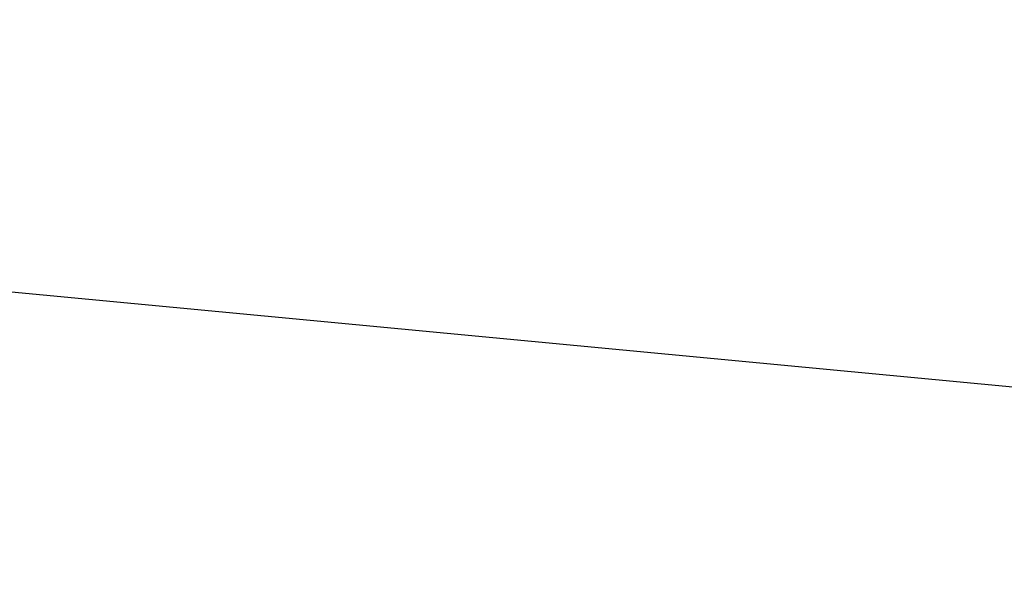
# Model space of a CAD drawing. Extents: x 0 to 363660, y 0 to 4201329.
# Tile 159 of 256: x 360221.72672 to 360221.73627, y 4200495.46029 to 4200495.46581. Entities that reach past the tile are written whole.
import ezdxf

# ---------------------------------------------------------------- set-up
doc = ezdxf.new("R2010")
doc.units = 0
doc.header["$LTSCALE"] = 0.5
doc.header["$MEASUREMENT"] = 0
doc.layers.add('(032) Горизонтали утолщенные', color=32, linetype='Continuous', lineweight=30)

# ---------------------------------------------------------------- blocks, each defined once
blk = doc.blocks.new('gergrgrre')
at = {"layer": '(032) Горизонтали утолщенные', "color": 32}
blk.add_polyline3d([(360221.745167, 4200495.4614065, 546), (360220.39, 4200495.589996, 546), (360218.98, 4200495.690002, 546), (360217.57, 4200495.739998, 546), (360216.2, 4200495.730003, 546), (360214.9, 4200495.639999, 546), (360213.68, 4200495.480003, 546), (360212.51, 4200495.25, 546), (360211.4, 4200494.949997, 546), (360210.33, 4200494.580002, 546), (360209.3, 4200494.139999, 546), (360208.29, 4200493.629997, 546), (360207.29, 4200493.059998, 546), (360206.32, 4200492.410004, 546), (360205.37, 4200491.68, 546), (360204.44, 4200490.860001, 546)], dxfattribs=at)
blk.add_polyline3d([(360221.745167, 4200495.4614065, 546), (360220.39, 4200495.589996, 546), (360218.98, 4200495.690002, 546), (360217.57, 4200495.739998, 546), (360216.2, 4200495.730003, 546), (360214.9, 4200495.639999, 546), (360213.68, 4200495.480003, 546), (360212.51, 4200495.25, 546), (360211.4, 4200494.949997, 546), (360210.33, 4200494.580002, 546), (360209.3, 4200494.139999, 546), (360208.29, 4200493.629997, 546), (360207.29, 4200493.059998, 546), (360206.32, 4200492.410004, 546), (360205.37, 4200491.68, 546), (360204.44, 4200490.860001, 546)], dxfattribs=at)
blk.add_polyline3d([(360221.745167, 4200495.4614065, 546), (360220.39, 4200495.589996, 546), (360218.98, 4200495.690002, 546), (360217.57, 4200495.739998, 546), (360216.2, 4200495.730003, 546), (360214.9, 4200495.639999, 546), (360213.68, 4200495.480003, 546), (360212.51, 4200495.25, 546), (360211.4, 4200494.949997, 546), (360210.33, 4200494.580002, 546), (360209.3, 4200494.139999, 546), (360208.29, 4200493.629997, 546), (360207.29, 4200493.059998, 546), (360206.32, 4200492.410004, 546), (360205.37, 4200491.68, 546), (360204.44, 4200490.860001, 546)], dxfattribs=at)
blk.add_polyline3d([(360221.745167, 4200495.4614065, 546), (360220.39, 4200495.589996, 546), (360218.98, 4200495.690002, 546), (360217.57, 4200495.739998, 546), (360216.2, 4200495.730003, 546), (360214.9, 4200495.639999, 546), (360213.68, 4200495.480003, 546), (360212.51, 4200495.25, 546), (360211.4, 4200494.949997, 546), (360210.33, 4200494.580002, 546), (360209.3, 4200494.139999, 546), (360208.29, 4200493.629997, 546), (360207.29, 4200493.059998, 546), (360206.32, 4200492.410004, 546), (360205.37, 4200491.68, 546), (360204.44, 4200490.860001, 546)], dxfattribs=at)
blk.add_polyline3d([(360221.745167, 4200495.4614065, 546), (360220.39, 4200495.589996, 546), (360218.98, 4200495.690002, 546), (360217.57, 4200495.739998, 546), (360216.2, 4200495.730003, 546), (360214.9, 4200495.639999, 546), (360213.68, 4200495.480003, 546), (360212.51, 4200495.25, 546), (360211.4, 4200494.949997, 546), (360210.33, 4200494.580002, 546), (360209.3, 4200494.139999, 546), (360208.29, 4200493.629997, 546), (360207.29, 4200493.059998, 546), (360206.32, 4200492.410004, 546), (360205.37, 4200491.68, 546), (360204.44, 4200490.860001, 546)], dxfattribs=at)
blk.add_polyline3d([(360221.745167, 4200495.4614065, 546), (360220.39, 4200495.589996, 546), (360218.98, 4200495.690002, 546), (360217.57, 4200495.739998, 546), (360216.2, 4200495.730003, 546), (360214.9, 4200495.639999, 546), (360213.68, 4200495.480003, 546), (360212.51, 4200495.25, 546), (360211.4, 4200494.949997, 546), (360210.33, 4200494.580002, 546), (360209.3, 4200494.139999, 546), (360208.29, 4200493.629997, 546), (360207.29, 4200493.059998, 546), (360206.32, 4200492.410004, 546), (360205.37, 4200491.68, 546), (360204.44, 4200490.860001, 546)], dxfattribs=at)
blk.add_polyline3d([(360221.745167, 4200495.4614065, 546), (360220.39, 4200495.589996, 546), (360218.98, 4200495.690002, 546), (360217.57, 4200495.739998, 546), (360216.2, 4200495.730003, 546), (360214.9, 4200495.639999, 546), (360213.68, 4200495.480003, 546), (360212.51, 4200495.25, 546), (360211.4, 4200494.949997, 546), (360210.33, 4200494.580002, 546), (360209.3, 4200494.139999, 546), (360208.29, 4200493.629997, 546), (360207.29, 4200493.059998, 546), (360206.32, 4200492.410004, 546), (360205.37, 4200491.68, 546), (360204.44, 4200490.860001, 546)], dxfattribs=at)
blk.add_polyline3d([(360221.745167, 4200495.4614065, 546), (360220.39, 4200495.589996, 546), (360218.98, 4200495.690002, 546), (360217.57, 4200495.739998, 546), (360216.2, 4200495.730003, 546), (360214.9, 4200495.639999, 546), (360213.68, 4200495.480003, 546), (360212.51, 4200495.25, 546), (360211.4, 4200494.949997, 546), (360210.33, 4200494.580002, 546), (360209.3, 4200494.139999, 546), (360208.29, 4200493.629997, 546), (360207.29, 4200493.059998, 546), (360206.32, 4200492.410004, 546), (360205.37, 4200491.68, 546), (360204.44, 4200490.860001, 546)], dxfattribs=at)
blk.add_polyline3d([(360221.745167, 4200495.4614065, 546), (360220.39, 4200495.589996, 546), (360218.98, 4200495.690002, 546), (360217.57, 4200495.739998, 546), (360216.2, 4200495.730003, 546), (360214.9, 4200495.639999, 546), (360213.68, 4200495.480003, 546), (360212.51, 4200495.25, 546), (360211.4, 4200494.949997, 546), (360210.33, 4200494.580002, 546), (360209.3, 4200494.139999, 546), (360208.29, 4200493.629997, 546), (360207.29, 4200493.059998, 546), (360206.32, 4200492.410004, 546), (360205.37, 4200491.68, 546), (360204.44, 4200490.860001, 546)], dxfattribs=at)
blk.add_polyline3d([(360221.745167, 4200495.4614065, 546), (360220.39, 4200495.589996, 546), (360218.98, 4200495.690002, 546), (360217.57, 4200495.739998, 546), (360216.2, 4200495.730003, 546), (360214.9, 4200495.639999, 546), (360213.68, 4200495.480003, 546), (360212.51, 4200495.25, 546), (360211.4, 4200494.949997, 546), (360210.33, 4200494.580002, 546), (360209.3, 4200494.139999, 546), (360208.29, 4200493.629997, 546), (360207.29, 4200493.059998, 546), (360206.32, 4200492.410004, 546), (360205.37, 4200491.68, 546), (360204.44, 4200490.860001, 546)], dxfattribs=at)
blk.add_polyline3d([(360221.745167, 4200495.4614065, 546), (360220.39, 4200495.589996, 546), (360218.98, 4200495.690002, 546), (360217.57, 4200495.739998, 546), (360216.2, 4200495.730003, 546), (360214.9, 4200495.639999, 546), (360213.68, 4200495.480003, 546), (360212.51, 4200495.25, 546), (360211.4, 4200494.949997, 546), (360210.33, 4200494.580002, 546), (360209.3, 4200494.139999, 546), (360208.29, 4200493.629997, 546), (360207.29, 4200493.059998, 546), (360206.32, 4200492.410004, 546), (360205.37, 4200491.68, 546), (360204.44, 4200490.860001, 546)], dxfattribs=at)
blk.add_polyline3d([(360221.745167, 4200495.4614065, 546), (360220.39, 4200495.589996, 546), (360218.98, 4200495.690002, 546), (360217.57, 4200495.739998, 546), (360216.2, 4200495.730003, 546), (360214.9, 4200495.639999, 546), (360213.68, 4200495.480003, 546), (360212.51, 4200495.25, 546), (360211.4, 4200494.949997, 546), (360210.33, 4200494.580002, 546), (360209.3, 4200494.139999, 546), (360208.29, 4200493.629997, 546), (360207.29, 4200493.059998, 546), (360206.32, 4200492.410004, 546), (360205.37, 4200491.68, 546), (360204.44, 4200490.860001, 546)], dxfattribs=at)
blk.add_polyline3d([(360221.745167, 4200495.4614065, 546), (360220.39, 4200495.589996, 546), (360218.98, 4200495.690002, 546), (360217.57, 4200495.739998, 546), (360216.2, 4200495.730003, 546), (360214.9, 4200495.639999, 546), (360213.68, 4200495.480003, 546), (360212.51, 4200495.25, 546), (360211.4, 4200494.949997, 546), (360210.33, 4200494.580002, 546), (360209.3, 4200494.139999, 546), (360208.29, 4200493.629997, 546), (360207.29, 4200493.059998, 546), (360206.32, 4200492.410004, 546), (360205.37, 4200491.68, 546), (360204.44, 4200490.860001, 546)], dxfattribs=at)
blk.add_polyline3d([(360221.745167, 4200495.4614065, 546), (360220.39, 4200495.589996, 546), (360218.98, 4200495.690002, 546), (360217.57, 4200495.739998, 546), (360216.2, 4200495.730003, 546), (360214.9, 4200495.639999, 546), (360213.68, 4200495.480003, 546), (360212.51, 4200495.25, 546), (360211.4, 4200494.949997, 546), (360210.33, 4200494.580002, 546), (360209.3, 4200494.139999, 546), (360208.29, 4200493.629997, 546), (360207.29, 4200493.059998, 546), (360206.32, 4200492.410004, 546), (360205.37, 4200491.68, 546), (360204.44, 4200490.860001, 546)], dxfattribs=at)
blk.add_polyline3d([(360221.745167, 4200495.4614065, 546), (360220.39, 4200495.589996, 546), (360218.98, 4200495.690002, 546), (360217.57, 4200495.739998, 546), (360216.2, 4200495.730003, 546), (360214.9, 4200495.639999, 546), (360213.68, 4200495.480003, 546), (360212.51, 4200495.25, 546), (360211.4, 4200494.949997, 546), (360210.33, 4200494.580002, 546), (360209.3, 4200494.139999, 546), (360208.29, 4200493.629997, 546), (360207.29, 4200493.059998, 546), (360206.32, 4200492.410004, 546), (360205.37, 4200491.68, 546), (360204.44, 4200490.860001, 546)], dxfattribs=at)
blk.add_polyline3d([(360221.745167, 4200495.4614065, 546), (360220.39, 4200495.589996, 546), (360218.98, 4200495.690002, 546), (360217.57, 4200495.739998, 546), (360216.2, 4200495.730003, 546), (360214.9, 4200495.639999, 546), (360213.68, 4200495.480003, 546), (360212.51, 4200495.25, 546), (360211.4, 4200494.949997, 546), (360210.33, 4200494.580002, 546), (360209.3, 4200494.139999, 546), (360208.29, 4200493.629997, 546), (360207.29, 4200493.059998, 546), (360206.32, 4200492.410004, 546), (360205.37, 4200491.68, 546), (360204.44, 4200490.860001, 546)], dxfattribs=at)
blk.add_polyline3d([(360221.745167, 4200495.4614065, 546), (360220.39, 4200495.589996, 546), (360218.98, 4200495.690002, 546), (360217.57, 4200495.739998, 546), (360216.2, 4200495.730003, 546), (360214.9, 4200495.639999, 546), (360213.68, 4200495.480003, 546), (360212.51, 4200495.25, 546), (360211.4, 4200494.949997, 546), (360210.33, 4200494.580002, 546), (360209.3, 4200494.139999, 546), (360208.29, 4200493.629997, 546), (360207.29, 4200493.059998, 546), (360206.32, 4200492.410004, 546), (360205.37, 4200491.68, 546), (360204.44, 4200490.860001, 546)], dxfattribs=at)
blk.add_polyline3d([(360221.745167, 4200495.4614065, 546), (360220.39, 4200495.589996, 546), (360218.98, 4200495.690002, 546), (360217.57, 4200495.739998, 546), (360216.2, 4200495.730003, 546), (360214.9, 4200495.639999, 546), (360213.68, 4200495.480003, 546), (360212.51, 4200495.25, 546), (360211.4, 4200494.949997, 546), (360210.33, 4200494.580002, 546), (360209.3, 4200494.139999, 546), (360208.29, 4200493.629997, 546), (360207.29, 4200493.059998, 546), (360206.32, 4200492.410004, 546), (360205.37, 4200491.68, 546), (360204.44, 4200490.860001, 546)], dxfattribs=at)
blk.add_polyline3d([(360221.745167, 4200495.4614065, 546), (360220.39, 4200495.589996, 546), (360218.98, 4200495.690002, 546), (360217.57, 4200495.739998, 546), (360216.2, 4200495.730003, 546), (360214.9, 4200495.639999, 546), (360213.68, 4200495.480003, 546), (360212.51, 4200495.25, 546), (360211.4, 4200494.949997, 546), (360210.33, 4200494.580002, 546), (360209.3, 4200494.139999, 546), (360208.29, 4200493.629997, 546), (360207.29, 4200493.059998, 546), (360206.32, 4200492.410004, 546), (360205.37, 4200491.68, 546), (360204.44, 4200490.860001, 546)], dxfattribs=at)
blk.add_polyline3d([(360221.745167, 4200495.4614065, 546), (360220.39, 4200495.589996, 546), (360218.98, 4200495.690002, 546), (360217.57, 4200495.739998, 546), (360216.2, 4200495.730003, 546), (360214.9, 4200495.639999, 546), (360213.68, 4200495.480003, 546), (360212.51, 4200495.25, 546), (360211.4, 4200494.949997, 546), (360210.33, 4200494.580002, 546), (360209.3, 4200494.139999, 546), (360208.29, 4200493.629997, 546), (360207.29, 4200493.059998, 546), (360206.32, 4200492.410004, 546), (360205.37, 4200491.68, 546), (360204.44, 4200490.860001, 546)], dxfattribs=at)
blk.add_polyline3d([(360221.745167, 4200495.4614065, 546), (360220.39, 4200495.589996, 546), (360218.98, 4200495.690002, 546), (360217.57, 4200495.739998, 546), (360216.2, 4200495.730003, 546), (360214.9, 4200495.639999, 546), (360213.68, 4200495.480003, 546), (360212.51, 4200495.25, 546), (360211.4, 4200494.949997, 546), (360210.33, 4200494.580002, 546), (360209.3, 4200494.139999, 546), (360208.29, 4200493.629997, 546), (360207.29, 4200493.059998, 546), (360206.32, 4200492.410004, 546), (360205.37, 4200491.68, 546), (360204.44, 4200490.860001, 546)], dxfattribs=at)
blk.add_polyline3d([(360221.745167, 4200495.4614065, 546), (360220.39, 4200495.589996, 546), (360218.98, 4200495.690002, 546), (360217.57, 4200495.739998, 546), (360216.2, 4200495.730003, 546), (360214.9, 4200495.639999, 546), (360213.68, 4200495.480003, 546), (360212.51, 4200495.25, 546), (360211.4, 4200494.949997, 546), (360210.33, 4200494.580002, 546), (360209.3, 4200494.139999, 546), (360208.29, 4200493.629997, 546), (360207.29, 4200493.059998, 546), (360206.32, 4200492.410004, 546), (360205.37, 4200491.68, 546), (360204.44, 4200490.860001, 546)], dxfattribs=at)
blk.add_polyline3d([(360221.745167, 4200495.4614065, 546), (360220.39, 4200495.589996, 546), (360218.98, 4200495.690002, 546), (360217.57, 4200495.739998, 546), (360216.2, 4200495.730003, 546), (360214.9, 4200495.639999, 546), (360213.68, 4200495.480003, 546), (360212.51, 4200495.25, 546), (360211.4, 4200494.949997, 546), (360210.33, 4200494.580002, 546), (360209.3, 4200494.139999, 546), (360208.29, 4200493.629997, 546), (360207.29, 4200493.059998, 546), (360206.32, 4200492.410004, 546), (360205.37, 4200491.68, 546), (360204.44, 4200490.860001, 546)], dxfattribs=at)
blk.add_polyline3d([(360221.745167, 4200495.4614065, 546), (360220.39, 4200495.589996, 546), (360218.98, 4200495.690002, 546), (360217.57, 4200495.739998, 546), (360216.2, 4200495.730003, 546), (360214.9, 4200495.639999, 546), (360213.68, 4200495.480003, 546), (360212.51, 4200495.25, 546), (360211.4, 4200494.949997, 546), (360210.33, 4200494.580002, 546), (360209.3, 4200494.139999, 546), (360208.29, 4200493.629997, 546), (360207.29, 4200493.059998, 546), (360206.32, 4200492.410004, 546), (360205.37, 4200491.68, 546), (360204.44, 4200490.860001, 546)], dxfattribs=at)
blk.add_polyline3d([(360221.745167, 4200495.4614065, 546), (360220.39, 4200495.589996, 546), (360218.98, 4200495.690002, 546), (360217.57, 4200495.739998, 546), (360216.2, 4200495.730003, 546), (360214.9, 4200495.639999, 546), (360213.68, 4200495.480003, 546), (360212.51, 4200495.25, 546), (360211.4, 4200494.949997, 546), (360210.33, 4200494.580002, 546), (360209.3, 4200494.139999, 546), (360208.29, 4200493.629997, 546), (360207.29, 4200493.059998, 546), (360206.32, 4200492.410004, 546), (360205.37, 4200491.68, 546), (360204.44, 4200490.860001, 546)], dxfattribs=at)
blk.add_polyline3d([(360221.745167, 4200495.4614065, 546), (360220.39, 4200495.589996, 546), (360218.98, 4200495.690002, 546), (360217.57, 4200495.739998, 546), (360216.2, 4200495.730003, 546), (360214.9, 4200495.639999, 546), (360213.68, 4200495.480003, 546), (360212.51, 4200495.25, 546), (360211.4, 4200494.949997, 546), (360210.33, 4200494.580002, 546), (360209.3, 4200494.139999, 546), (360208.29, 4200493.629997, 546), (360207.29, 4200493.059998, 546), (360206.32, 4200492.410004, 546), (360205.37, 4200491.68, 546), (360204.44, 4200490.860001, 546)], dxfattribs=at)
blk.add_polyline3d([(360221.745167, 4200495.4614065, 546), (360220.39, 4200495.589996, 546), (360218.98, 4200495.690002, 546), (360217.57, 4200495.739998, 546), (360216.2, 4200495.730003, 546), (360214.9, 4200495.639999, 546), (360213.68, 4200495.480003, 546), (360212.51, 4200495.25, 546), (360211.4, 4200494.949997, 546), (360210.33, 4200494.580002, 546), (360209.3, 4200494.139999, 546), (360208.29, 4200493.629997, 546), (360207.29, 4200493.059998, 546), (360206.32, 4200492.410004, 546), (360205.37, 4200491.68, 546), (360204.44, 4200490.860001, 546)], dxfattribs=at)
blk.add_polyline3d([(360221.745167, 4200495.4614065, 546), (360220.39, 4200495.589996, 546), (360218.98, 4200495.690002, 546), (360217.57, 4200495.739998, 546), (360216.2, 4200495.730003, 546), (360214.9, 4200495.639999, 546), (360213.68, 4200495.480003, 546), (360212.51, 4200495.25, 546), (360211.4, 4200494.949997, 546), (360210.33, 4200494.580002, 546), (360209.3, 4200494.139999, 546), (360208.29, 4200493.629997, 546), (360207.29, 4200493.059998, 546), (360206.32, 4200492.410004, 546), (360205.37, 4200491.68, 546), (360204.44, 4200490.860001, 546)], dxfattribs=at)
blk.add_polyline3d([(360221.745167, 4200495.4614065, 546), (360220.39, 4200495.589996, 546), (360218.98, 4200495.690002, 546), (360217.57, 4200495.739998, 546), (360216.2, 4200495.730003, 546), (360214.9, 4200495.639999, 546), (360213.68, 4200495.480003, 546), (360212.51, 4200495.25, 546), (360211.4, 4200494.949997, 546), (360210.33, 4200494.580002, 546), (360209.3, 4200494.139999, 546), (360208.29, 4200493.629997, 546), (360207.29, 4200493.059998, 546), (360206.32, 4200492.410004, 546), (360205.37, 4200491.68, 546), (360204.44, 4200490.860001, 546)], dxfattribs=at)
blk.add_polyline3d([(360221.745167, 4200495.4614065, 546), (360220.39, 4200495.589996, 546), (360218.98, 4200495.690002, 546), (360217.57, 4200495.739998, 546), (360216.2, 4200495.730003, 546), (360214.9, 4200495.639999, 546), (360213.68, 4200495.480003, 546), (360212.51, 4200495.25, 546), (360211.4, 4200494.949997, 546), (360210.33, 4200494.580002, 546), (360209.3, 4200494.139999, 546), (360208.29, 4200493.629997, 546), (360207.29, 4200493.059998, 546), (360206.32, 4200492.410004, 546), (360205.37, 4200491.68, 546), (360204.44, 4200490.860001, 546)], dxfattribs=at)
blk.add_polyline3d([(360221.745167, 4200495.4614065, 546), (360220.39, 4200495.589996, 546), (360218.98, 4200495.690002, 546), (360217.57, 4200495.739998, 546), (360216.2, 4200495.730003, 546), (360214.9, 4200495.639999, 546), (360213.68, 4200495.480003, 546), (360212.51, 4200495.25, 546), (360211.4, 4200494.949997, 546), (360210.33, 4200494.580002, 546), (360209.3, 4200494.139999, 546), (360208.29, 4200493.629997, 546), (360207.29, 4200493.059998, 546), (360206.32, 4200492.410004, 546), (360205.37, 4200491.68, 546), (360204.44, 4200490.860001, 546)], dxfattribs=at)
blk.add_polyline3d([(360221.745167, 4200495.4614065, 546), (360220.39, 4200495.589996, 546), (360218.98, 4200495.690002, 546), (360217.57, 4200495.739998, 546), (360216.2, 4200495.730003, 546), (360214.9, 4200495.639999, 546), (360213.68, 4200495.480003, 546), (360212.51, 4200495.25, 546), (360211.4, 4200494.949997, 546), (360210.33, 4200494.580002, 546), (360209.3, 4200494.139999, 546), (360208.29, 4200493.629997, 546), (360207.29, 4200493.059998, 546), (360206.32, 4200492.410004, 546), (360205.37, 4200491.68, 546), (360204.44, 4200490.860001, 546)], dxfattribs=at)
blk.add_polyline3d([(360221.745167, 4200495.4614065, 546), (360220.39, 4200495.589996, 546), (360218.98, 4200495.690002, 546), (360217.57, 4200495.739998, 546), (360216.2, 4200495.730003, 546), (360214.9, 4200495.639999, 546), (360213.68, 4200495.480003, 546), (360212.51, 4200495.25, 546), (360211.4, 4200494.949997, 546), (360210.33, 4200494.580002, 546), (360209.3, 4200494.139999, 546), (360208.29, 4200493.629997, 546), (360207.29, 4200493.059998, 546), (360206.32, 4200492.410004, 546), (360205.37, 4200491.68, 546), (360204.44, 4200490.860001, 546)], dxfattribs=at)
blk.add_polyline3d([(360221.745167, 4200495.4614065, 546), (360220.39, 4200495.589996, 546), (360218.98, 4200495.690002, 546), (360217.57, 4200495.739998, 546), (360216.2, 4200495.730003, 546), (360214.9, 4200495.639999, 546), (360213.68, 4200495.480003, 546), (360212.51, 4200495.25, 546), (360211.4, 4200494.949997, 546), (360210.33, 4200494.580002, 546), (360209.3, 4200494.139999, 546), (360208.29, 4200493.629997, 546), (360207.29, 4200493.059998, 546), (360206.32, 4200492.410004, 546), (360205.37, 4200491.68, 546), (360204.44, 4200490.860001, 546)], dxfattribs=at)
blk.add_polyline3d([(360221.745167, 4200495.4614065, 546), (360220.39, 4200495.589996, 546), (360218.98, 4200495.690002, 546), (360217.57, 4200495.739998, 546), (360216.2, 4200495.730003, 546), (360214.9, 4200495.639999, 546), (360213.68, 4200495.480003, 546), (360212.51, 4200495.25, 546), (360211.4, 4200494.949997, 546), (360210.33, 4200494.580002, 546), (360209.3, 4200494.139999, 546), (360208.29, 4200493.629997, 546), (360207.29, 4200493.059998, 546), (360206.32, 4200492.410004, 546), (360205.37, 4200491.68, 546), (360204.44, 4200490.860001, 546)], dxfattribs=at)
blk.add_polyline3d([(360221.745167, 4200495.4614065, 546), (360220.39, 4200495.589996, 546), (360218.98, 4200495.690002, 546), (360217.57, 4200495.739998, 546), (360216.2, 4200495.730003, 546), (360214.9, 4200495.639999, 546), (360213.68, 4200495.480003, 546), (360212.51, 4200495.25, 546), (360211.4, 4200494.949997, 546), (360210.33, 4200494.580002, 546), (360209.3, 4200494.139999, 546), (360208.29, 4200493.629997, 546), (360207.29, 4200493.059998, 546), (360206.32, 4200492.410004, 546), (360205.37, 4200491.68, 546), (360204.44, 4200490.860001, 546)], dxfattribs=at)
blk.add_polyline3d([(360221.745167, 4200495.4614065, 546), (360220.39, 4200495.589996, 546), (360218.98, 4200495.690002, 546), (360217.57, 4200495.739998, 546), (360216.2, 4200495.730003, 546), (360214.9, 4200495.639999, 546), (360213.68, 4200495.480003, 546), (360212.51, 4200495.25, 546), (360211.4, 4200494.949997, 546), (360210.33, 4200494.580002, 546), (360209.3, 4200494.139999, 546), (360208.29, 4200493.629997, 546), (360207.29, 4200493.059998, 546), (360206.32, 4200492.410004, 546), (360205.37, 4200491.68, 546), (360204.44, 4200490.860001, 546)], dxfattribs=at)
blk.add_polyline3d([(360221.745167, 4200495.4614065, 546), (360220.39, 4200495.589996, 546), (360218.98, 4200495.690002, 546), (360217.57, 4200495.739998, 546), (360216.2, 4200495.730003, 546), (360214.9, 4200495.639999, 546), (360213.68, 4200495.480003, 546), (360212.51, 4200495.25, 546), (360211.4, 4200494.949997, 546), (360210.33, 4200494.580002, 546), (360209.3, 4200494.139999, 546), (360208.29, 4200493.629997, 546), (360207.29, 4200493.059998, 546), (360206.32, 4200492.410004, 546), (360205.37, 4200491.68, 546), (360204.44, 4200490.860001, 546)], dxfattribs=at)
blk.add_polyline3d([(360221.745167, 4200495.4614065, 546), (360220.39, 4200495.589996, 546), (360218.98, 4200495.690002, 546), (360217.57, 4200495.739998, 546), (360216.2, 4200495.730003, 546), (360214.9, 4200495.639999, 546), (360213.68, 4200495.480003, 546), (360212.51, 4200495.25, 546), (360211.4, 4200494.949997, 546), (360210.33, 4200494.580002, 546), (360209.3, 4200494.139999, 546), (360208.29, 4200493.629997, 546), (360207.29, 4200493.059998, 546), (360206.32, 4200492.410004, 546), (360205.37, 4200491.68, 546), (360204.44, 4200490.860001, 546)], dxfattribs=at)
blk.add_polyline3d([(360221.745167, 4200495.4614065, 546), (360220.39, 4200495.589996, 546), (360218.98, 4200495.690002, 546), (360217.57, 4200495.739998, 546), (360216.2, 4200495.730003, 546), (360214.9, 4200495.639999, 546), (360213.68, 4200495.480003, 546), (360212.51, 4200495.25, 546), (360211.4, 4200494.949997, 546), (360210.33, 4200494.580002, 546), (360209.3, 4200494.139999, 546), (360208.29, 4200493.629997, 546), (360207.29, 4200493.059998, 546), (360206.32, 4200492.410004, 546), (360205.37, 4200491.68, 546), (360204.44, 4200490.860001, 546)], dxfattribs=at)
blk.add_polyline3d([(360221.745167, 4200495.4614065, 546), (360220.39, 4200495.589996, 546), (360218.98, 4200495.690002, 546), (360217.57, 4200495.739998, 546), (360216.2, 4200495.730003, 546), (360214.9, 4200495.639999, 546), (360213.68, 4200495.480003, 546), (360212.51, 4200495.25, 546), (360211.4, 4200494.949997, 546), (360210.33, 4200494.580002, 546), (360209.3, 4200494.139999, 546), (360208.29, 4200493.629997, 546), (360207.29, 4200493.059998, 546), (360206.32, 4200492.410004, 546), (360205.37, 4200491.68, 546), (360204.44, 4200490.860001, 546)], dxfattribs=at)
blk.add_polyline3d([(360221.745167, 4200495.4614065, 546), (360220.39, 4200495.589996, 546), (360218.98, 4200495.690002, 546), (360217.57, 4200495.739998, 546), (360216.2, 4200495.730003, 546), (360214.9, 4200495.639999, 546), (360213.68, 4200495.480003, 546), (360212.51, 4200495.25, 546), (360211.4, 4200494.949997, 546), (360210.33, 4200494.580002, 546), (360209.3, 4200494.139999, 546), (360208.29, 4200493.629997, 546), (360207.29, 4200493.059998, 546), (360206.32, 4200492.410004, 546), (360205.37, 4200491.68, 546), (360204.44, 4200490.860001, 546)], dxfattribs=at)
blk.add_polyline3d([(360221.745167, 4200495.4614065, 546), (360220.39, 4200495.589996, 546), (360218.98, 4200495.690002, 546), (360217.57, 4200495.739998, 546), (360216.2, 4200495.730003, 546), (360214.9, 4200495.639999, 546), (360213.68, 4200495.480003, 546), (360212.51, 4200495.25, 546), (360211.4, 4200494.949997, 546), (360210.33, 4200494.580002, 546), (360209.3, 4200494.139999, 546), (360208.29, 4200493.629997, 546), (360207.29, 4200493.059998, 546), (360206.32, 4200492.410004, 546), (360205.37, 4200491.68, 546), (360204.44, 4200490.860001, 546)], dxfattribs=at)
blk.add_polyline3d([(360221.745167, 4200495.4614065, 546), (360220.39, 4200495.589996, 546), (360218.98, 4200495.690002, 546), (360217.57, 4200495.739998, 546), (360216.2, 4200495.730003, 546), (360214.9, 4200495.639999, 546), (360213.68, 4200495.480003, 546), (360212.51, 4200495.25, 546), (360211.4, 4200494.949997, 546), (360210.33, 4200494.580002, 546), (360209.3, 4200494.139999, 546), (360208.29, 4200493.629997, 546), (360207.29, 4200493.059998, 546), (360206.32, 4200492.410004, 546), (360205.37, 4200491.68, 546), (360204.44, 4200490.860001, 546)], dxfattribs=at)
blk.add_polyline3d([(360221.745167, 4200495.4614065, 546), (360220.39, 4200495.589996, 546), (360218.98, 4200495.690002, 546), (360217.57, 4200495.739998, 546), (360216.2, 4200495.730003, 546), (360214.9, 4200495.639999, 546), (360213.68, 4200495.480003, 546), (360212.51, 4200495.25, 546), (360211.4, 4200494.949997, 546), (360210.33, 4200494.580002, 546), (360209.3, 4200494.139999, 546), (360208.29, 4200493.629997, 546), (360207.29, 4200493.059998, 546), (360206.32, 4200492.410004, 546), (360205.37, 4200491.68, 546), (360204.44, 4200490.860001, 546)], dxfattribs=at)
blk.add_polyline3d([(360221.745167, 4200495.4614065, 546), (360220.39, 4200495.589996, 546), (360218.98, 4200495.690002, 546), (360217.57, 4200495.739998, 546), (360216.2, 4200495.730003, 546), (360214.9, 4200495.639999, 546), (360213.68, 4200495.480003, 546), (360212.51, 4200495.25, 546), (360211.4, 4200494.949997, 546), (360210.33, 4200494.580002, 546), (360209.3, 4200494.139999, 546), (360208.29, 4200493.629997, 546), (360207.29, 4200493.059998, 546), (360206.32, 4200492.410004, 546), (360205.37, 4200491.68, 546), (360204.44, 4200490.860001, 546)], dxfattribs=at)
blk.add_polyline3d([(360221.745167, 4200495.4614065, 546), (360220.39, 4200495.589996, 546), (360218.98, 4200495.690002, 546), (360217.57, 4200495.739998, 546), (360216.2, 4200495.730003, 546), (360214.9, 4200495.639999, 546), (360213.68, 4200495.480003, 546), (360212.51, 4200495.25, 546), (360211.4, 4200494.949997, 546), (360210.33, 4200494.580002, 546), (360209.3, 4200494.139999, 546), (360208.29, 4200493.629997, 546), (360207.29, 4200493.059998, 546), (360206.32, 4200492.410004, 546), (360205.37, 4200491.68, 546), (360204.44, 4200490.860001, 546)], dxfattribs=at)
blk.add_polyline3d([(360221.745167, 4200495.4614065, 546), (360220.39, 4200495.589996, 546), (360218.98, 4200495.690002, 546), (360217.57, 4200495.739998, 546), (360216.2, 4200495.730003, 546), (360214.9, 4200495.639999, 546), (360213.68, 4200495.480003, 546), (360212.51, 4200495.25, 546), (360211.4, 4200494.949997, 546), (360210.33, 4200494.580002, 546), (360209.3, 4200494.139999, 546), (360208.29, 4200493.629997, 546), (360207.29, 4200493.059998, 546), (360206.32, 4200492.410004, 546), (360205.37, 4200491.68, 546), (360204.44, 4200490.860001, 546)], dxfattribs=at)
blk.add_polyline3d([(360221.745167, 4200495.4614065, 546), (360220.39, 4200495.589996, 546), (360218.98, 4200495.690002, 546), (360217.57, 4200495.739998, 546), (360216.2, 4200495.730003, 546), (360214.9, 4200495.639999, 546), (360213.68, 4200495.480003, 546), (360212.51, 4200495.25, 546), (360211.4, 4200494.949997, 546), (360210.33, 4200494.580002, 546), (360209.3, 4200494.139999, 546), (360208.29, 4200493.629997, 546), (360207.29, 4200493.059998, 546), (360206.32, 4200492.410004, 546), (360205.37, 4200491.68, 546), (360204.44, 4200490.860001, 546)], dxfattribs=at)
blk.add_polyline3d([(360221.745167, 4200495.4614065, 546), (360220.39, 4200495.589996, 546), (360218.98, 4200495.690002, 546), (360217.57, 4200495.739998, 546), (360216.2, 4200495.730003, 546), (360214.9, 4200495.639999, 546), (360213.68, 4200495.480003, 546), (360212.51, 4200495.25, 546), (360211.4, 4200494.949997, 546), (360210.33, 4200494.580002, 546), (360209.3, 4200494.139999, 546), (360208.29, 4200493.629997, 546), (360207.29, 4200493.059998, 546), (360206.32, 4200492.410004, 546), (360205.37, 4200491.68, 546), (360204.44, 4200490.860001, 546)], dxfattribs=at)
blk.add_polyline3d([(360221.745167, 4200495.4614065, 546), (360220.39, 4200495.589996, 546), (360218.98, 4200495.690002, 546), (360217.57, 4200495.739998, 546), (360216.2, 4200495.730003, 546), (360214.9, 4200495.639999, 546), (360213.68, 4200495.480003, 546), (360212.51, 4200495.25, 546), (360211.4, 4200494.949997, 546), (360210.33, 4200494.580002, 546), (360209.3, 4200494.139999, 546), (360208.29, 4200493.629997, 546), (360207.29, 4200493.059998, 546), (360206.32, 4200492.410004, 546), (360205.37, 4200491.68, 546), (360204.44, 4200490.860001, 546)], dxfattribs=at)
blk.add_polyline3d([(360221.745167, 4200495.4614065, 546), (360220.39, 4200495.589996, 546), (360218.98, 4200495.690002, 546), (360217.57, 4200495.739998, 546), (360216.2, 4200495.730003, 546), (360214.9, 4200495.639999, 546), (360213.68, 4200495.480003, 546), (360212.51, 4200495.25, 546), (360211.4, 4200494.949997, 546), (360210.33, 4200494.580002, 546), (360209.3, 4200494.139999, 546), (360208.29, 4200493.629997, 546), (360207.29, 4200493.059998, 546), (360206.32, 4200492.410004, 546), (360205.37, 4200491.68, 546), (360204.44, 4200490.860001, 546)], dxfattribs=at)
blk.add_polyline3d([(360221.745167, 4200495.4614065, 546), (360220.39, 4200495.589996, 546), (360218.98, 4200495.690002, 546), (360217.57, 4200495.739998, 546), (360216.2, 4200495.730003, 546), (360214.9, 4200495.639999, 546), (360213.68, 4200495.480003, 546), (360212.51, 4200495.25, 546), (360211.4, 4200494.949997, 546), (360210.33, 4200494.580002, 546), (360209.3, 4200494.139999, 546), (360208.29, 4200493.629997, 546), (360207.29, 4200493.059998, 546), (360206.32, 4200492.410004, 546), (360205.37, 4200491.68, 546), (360204.44, 4200490.860001, 546)], dxfattribs=at)
blk.add_polyline3d([(360221.745167, 4200495.4614065, 546), (360220.39, 4200495.589996, 546), (360218.98, 4200495.690002, 546), (360217.57, 4200495.739998, 546), (360216.2, 4200495.730003, 546), (360214.9, 4200495.639999, 546), (360213.68, 4200495.480003, 546), (360212.51, 4200495.25, 546), (360211.4, 4200494.949997, 546), (360210.33, 4200494.580002, 546), (360209.3, 4200494.139999, 546), (360208.29, 4200493.629997, 546), (360207.29, 4200493.059998, 546), (360206.32, 4200492.410004, 546), (360205.37, 4200491.68, 546), (360204.44, 4200490.860001, 546)], dxfattribs=at)
blk.add_polyline3d([(360221.745167, 4200495.4614065, 546), (360220.39, 4200495.589996, 546), (360218.98, 4200495.690002, 546), (360217.57, 4200495.739998, 546), (360216.2, 4200495.730003, 546), (360214.9, 4200495.639999, 546), (360213.68, 4200495.480003, 546), (360212.51, 4200495.25, 546), (360211.4, 4200494.949997, 546), (360210.33, 4200494.580002, 546), (360209.3, 4200494.139999, 546), (360208.29, 4200493.629997, 546), (360207.29, 4200493.059998, 546), (360206.32, 4200492.410004, 546), (360205.37, 4200491.68, 546), (360204.44, 4200490.860001, 546)], dxfattribs=at)
blk.add_polyline3d([(360221.745167, 4200495.4614065, 546), (360220.39, 4200495.589996, 546), (360218.98, 4200495.690002, 546), (360217.57, 4200495.739998, 546), (360216.2, 4200495.730003, 546), (360214.9, 4200495.639999, 546), (360213.68, 4200495.480003, 546), (360212.51, 4200495.25, 546), (360211.4, 4200494.949997, 546), (360210.33, 4200494.580002, 546), (360209.3, 4200494.139999, 546), (360208.29, 4200493.629997, 546), (360207.29, 4200493.059998, 546), (360206.32, 4200492.410004, 546), (360205.37, 4200491.68, 546), (360204.44, 4200490.860001, 546)], dxfattribs=at)
blk.add_polyline3d([(360221.745167, 4200495.4614065, 546), (360220.39, 4200495.589996, 546), (360218.98, 4200495.690002, 546), (360217.57, 4200495.739998, 546), (360216.2, 4200495.730003, 546), (360214.9, 4200495.639999, 546), (360213.68, 4200495.480003, 546), (360212.51, 4200495.25, 546), (360211.4, 4200494.949997, 546), (360210.33, 4200494.580002, 546), (360209.3, 4200494.139999, 546), (360208.29, 4200493.629997, 546), (360207.29, 4200493.059998, 546), (360206.32, 4200492.410004, 546), (360205.37, 4200491.68, 546), (360204.44, 4200490.860001, 546)], dxfattribs=at)
blk.add_polyline3d([(360221.745167, 4200495.4614065, 546), (360220.39, 4200495.589996, 546), (360218.98, 4200495.690002, 546), (360217.57, 4200495.739998, 546), (360216.2, 4200495.730003, 546), (360214.9, 4200495.639999, 546), (360213.68, 4200495.480003, 546), (360212.51, 4200495.25, 546), (360211.4, 4200494.949997, 546), (360210.33, 4200494.580002, 546), (360209.3, 4200494.139999, 546), (360208.29, 4200493.629997, 546), (360207.29, 4200493.059998, 546), (360206.32, 4200492.410004, 546), (360205.37, 4200491.68, 546), (360204.44, 4200490.860001, 546)], dxfattribs=at)
blk.add_polyline3d([(360221.745167, 4200495.4614065, 546), (360220.39, 4200495.589996, 546), (360218.98, 4200495.690002, 546), (360217.57, 4200495.739998, 546), (360216.2, 4200495.730003, 546), (360214.9, 4200495.639999, 546), (360213.68, 4200495.480003, 546), (360212.51, 4200495.25, 546), (360211.4, 4200494.949997, 546), (360210.33, 4200494.580002, 546), (360209.3, 4200494.139999, 546), (360208.29, 4200493.629997, 546), (360207.29, 4200493.059998, 546), (360206.32, 4200492.410004, 546), (360205.37, 4200491.68, 546), (360204.44, 4200490.860001, 546)], dxfattribs=at)
blk.add_polyline3d([(360221.745167, 4200495.4614065, 546), (360220.39, 4200495.589996, 546), (360218.98, 4200495.690002, 546), (360217.57, 4200495.739998, 546), (360216.2, 4200495.730003, 546), (360214.9, 4200495.639999, 546), (360213.68, 4200495.480003, 546), (360212.51, 4200495.25, 546), (360211.4, 4200494.949997, 546), (360210.33, 4200494.580002, 546), (360209.3, 4200494.139999, 546), (360208.29, 4200493.629997, 546), (360207.29, 4200493.059998, 546), (360206.32, 4200492.410004, 546), (360205.37, 4200491.68, 546), (360204.44, 4200490.860001, 546)], dxfattribs=at)
blk.add_polyline3d([(360221.745167, 4200495.4614065, 546), (360220.39, 4200495.589996, 546), (360218.98, 4200495.690002, 546), (360217.57, 4200495.739998, 546), (360216.2, 4200495.730003, 546), (360214.9, 4200495.639999, 546), (360213.68, 4200495.480003, 546), (360212.51, 4200495.25, 546), (360211.4, 4200494.949997, 546), (360210.33, 4200494.580002, 546), (360209.3, 4200494.139999, 546), (360208.29, 4200493.629997, 546), (360207.29, 4200493.059998, 546), (360206.32, 4200492.410004, 546), (360205.37, 4200491.68, 546), (360204.44, 4200490.860001, 546)], dxfattribs=at)
blk.add_polyline3d([(360221.745167, 4200495.4614065, 546), (360220.39, 4200495.589996, 546), (360218.98, 4200495.690002, 546), (360217.57, 4200495.739998, 546), (360216.2, 4200495.730003, 546), (360214.9, 4200495.639999, 546), (360213.68, 4200495.480003, 546), (360212.51, 4200495.25, 546), (360211.4, 4200494.949997, 546), (360210.33, 4200494.580002, 546), (360209.3, 4200494.139999, 546), (360208.29, 4200493.629997, 546), (360207.29, 4200493.059998, 546), (360206.32, 4200492.410004, 546), (360205.37, 4200491.68, 546), (360204.44, 4200490.860001, 546)], dxfattribs=at)
blk.add_polyline3d([(360221.745167, 4200495.4614065, 546), (360220.39, 4200495.589996, 546), (360218.98, 4200495.690002, 546), (360217.57, 4200495.739998, 546), (360216.2, 4200495.730003, 546), (360214.9, 4200495.639999, 546), (360213.68, 4200495.480003, 546), (360212.51, 4200495.25, 546), (360211.4, 4200494.949997, 546), (360210.33, 4200494.580002, 546), (360209.3, 4200494.139999, 546), (360208.29, 4200493.629997, 546), (360207.29, 4200493.059998, 546), (360206.32, 4200492.410004, 546), (360205.37, 4200491.68, 546), (360204.44, 4200490.860001, 546)], dxfattribs=at)
blk.add_polyline3d([(360221.745167, 4200495.4614065, 546), (360220.39, 4200495.589996, 546), (360218.98, 4200495.690002, 546), (360217.57, 4200495.739998, 546), (360216.2, 4200495.730003, 546), (360214.9, 4200495.639999, 546), (360213.68, 4200495.480003, 546), (360212.51, 4200495.25, 546), (360211.4, 4200494.949997, 546), (360210.33, 4200494.580002, 546), (360209.3, 4200494.139999, 546), (360208.29, 4200493.629997, 546), (360207.29, 4200493.059998, 546), (360206.32, 4200492.410004, 546), (360205.37, 4200491.68, 546), (360204.44, 4200490.860001, 546)], dxfattribs=at)
blk.add_polyline3d([(360221.745167, 4200495.4614065, 546), (360220.39, 4200495.589996, 546), (360218.98, 4200495.690002, 546), (360217.57, 4200495.739998, 546), (360216.2, 4200495.730003, 546), (360214.9, 4200495.639999, 546), (360213.68, 4200495.480003, 546), (360212.51, 4200495.25, 546), (360211.4, 4200494.949997, 546), (360210.33, 4200494.580002, 546), (360209.3, 4200494.139999, 546), (360208.29, 4200493.629997, 546), (360207.29, 4200493.059998, 546), (360206.32, 4200492.410004, 546), (360205.37, 4200491.68, 546), (360204.44, 4200490.860001, 546)], dxfattribs=at)
blk.add_polyline3d([(360221.745167, 4200495.4614065, 546), (360220.39, 4200495.589996, 546), (360218.98, 4200495.690002, 546), (360217.57, 4200495.739998, 546), (360216.2, 4200495.730003, 546), (360214.9, 4200495.639999, 546), (360213.68, 4200495.480003, 546), (360212.51, 4200495.25, 546), (360211.4, 4200494.949997, 546), (360210.33, 4200494.580002, 546), (360209.3, 4200494.139999, 546), (360208.29, 4200493.629997, 546), (360207.29, 4200493.059998, 546), (360206.32, 4200492.410004, 546), (360205.37, 4200491.68, 546), (360204.44, 4200490.860001, 546)], dxfattribs=at)
blk.add_polyline3d([(360221.745167, 4200495.4614065, 546), (360220.39, 4200495.589996, 546), (360218.98, 4200495.690002, 546), (360217.57, 4200495.739998, 546), (360216.2, 4200495.730003, 546), (360214.9, 4200495.639999, 546), (360213.68, 4200495.480003, 546), (360212.51, 4200495.25, 546), (360211.4, 4200494.949997, 546), (360210.33, 4200494.580002, 546), (360209.3, 4200494.139999, 546), (360208.29, 4200493.629997, 546), (360207.29, 4200493.059998, 546), (360206.32, 4200492.410004, 546), (360205.37, 4200491.68, 546), (360204.44, 4200490.860001, 546)], dxfattribs=at)
blk.add_polyline3d([(360221.745167, 4200495.4614065, 546), (360220.39, 4200495.589996, 546), (360218.98, 4200495.690002, 546), (360217.57, 4200495.739998, 546), (360216.2, 4200495.730003, 546), (360214.9, 4200495.639999, 546), (360213.68, 4200495.480003, 546), (360212.51, 4200495.25, 546), (360211.4, 4200494.949997, 546), (360210.33, 4200494.580002, 546), (360209.3, 4200494.139999, 546), (360208.29, 4200493.629997, 546), (360207.29, 4200493.059998, 546), (360206.32, 4200492.410004, 546), (360205.37, 4200491.68, 546), (360204.44, 4200490.860001, 546)], dxfattribs=at)
blk.add_polyline3d([(360221.745167, 4200495.4614065, 546), (360220.39, 4200495.589996, 546), (360218.98, 4200495.690002, 546), (360217.57, 4200495.739998, 546), (360216.2, 4200495.730003, 546), (360214.9, 4200495.639999, 546), (360213.68, 4200495.480003, 546), (360212.51, 4200495.25, 546), (360211.4, 4200494.949997, 546), (360210.33, 4200494.580002, 546), (360209.3, 4200494.139999, 546), (360208.29, 4200493.629997, 546), (360207.29, 4200493.059998, 546), (360206.32, 4200492.410004, 546), (360205.37, 4200491.68, 546), (360204.44, 4200490.860001, 546)], dxfattribs=at)
blk.add_polyline3d([(360221.745167, 4200495.4614065, 546), (360220.39, 4200495.589996, 546), (360218.98, 4200495.690002, 546), (360217.57, 4200495.739998, 546), (360216.2, 4200495.730003, 546), (360214.9, 4200495.639999, 546), (360213.68, 4200495.480003, 546), (360212.51, 4200495.25, 546), (360211.4, 4200494.949997, 546), (360210.33, 4200494.580002, 546), (360209.3, 4200494.139999, 546), (360208.29, 4200493.629997, 546), (360207.29, 4200493.059998, 546), (360206.32, 4200492.410004, 546), (360205.37, 4200491.68, 546), (360204.44, 4200490.860001, 546)], dxfattribs=at)
blk.add_polyline3d([(360221.745167, 4200495.4614065, 546), (360220.39, 4200495.589996, 546), (360218.98, 4200495.690002, 546), (360217.57, 4200495.739998, 546), (360216.2, 4200495.730003, 546), (360214.9, 4200495.639999, 546), (360213.68, 4200495.480003, 546), (360212.51, 4200495.25, 546), (360211.4, 4200494.949997, 546), (360210.33, 4200494.580002, 546), (360209.3, 4200494.139999, 546), (360208.29, 4200493.629997, 546), (360207.29, 4200493.059998, 546), (360206.32, 4200492.410004, 546), (360205.37, 4200491.68, 546), (360204.44, 4200490.860001, 546)], dxfattribs=at)
blk.add_polyline3d([(360221.745167, 4200495.4614065, 546), (360220.39, 4200495.589996, 546), (360218.98, 4200495.690002, 546), (360217.57, 4200495.739998, 546), (360216.2, 4200495.730003, 546), (360214.9, 4200495.639999, 546), (360213.68, 4200495.480003, 546), (360212.51, 4200495.25, 546), (360211.4, 4200494.949997, 546), (360210.33, 4200494.580002, 546), (360209.3, 4200494.139999, 546), (360208.29, 4200493.629997, 546), (360207.29, 4200493.059998, 546), (360206.32, 4200492.410004, 546), (360205.37, 4200491.68, 546), (360204.44, 4200490.860001, 546)], dxfattribs=at)
blk.add_polyline3d([(360221.745167, 4200495.4614065, 546), (360220.39, 4200495.589996, 546), (360218.98, 4200495.690002, 546), (360217.57, 4200495.739998, 546), (360216.2, 4200495.730003, 546), (360214.9, 4200495.639999, 546), (360213.68, 4200495.480003, 546), (360212.51, 4200495.25, 546), (360211.4, 4200494.949997, 546), (360210.33, 4200494.580002, 546), (360209.3, 4200494.139999, 546), (360208.29, 4200493.629997, 546), (360207.29, 4200493.059998, 546), (360206.32, 4200492.410004, 546), (360205.37, 4200491.68, 546), (360204.44, 4200490.860001, 546)], dxfattribs=at)
blk.add_polyline3d([(360221.745167, 4200495.4614065, 546), (360220.39, 4200495.589996, 546), (360218.98, 4200495.690002, 546), (360217.57, 4200495.739998, 546), (360216.2, 4200495.730003, 546), (360214.9, 4200495.639999, 546), (360213.68, 4200495.480003, 546), (360212.51, 4200495.25, 546), (360211.4, 4200494.949997, 546), (360210.33, 4200494.580002, 546), (360209.3, 4200494.139999, 546), (360208.29, 4200493.629997, 546), (360207.29, 4200493.059998, 546), (360206.32, 4200492.410004, 546), (360205.37, 4200491.68, 546), (360204.44, 4200490.860001, 546)], dxfattribs=at)
blk.add_polyline3d([(360221.745167, 4200495.4614065, 546), (360220.39, 4200495.589996, 546), (360218.98, 4200495.690002, 546), (360217.57, 4200495.739998, 546), (360216.2, 4200495.730003, 546), (360214.9, 4200495.639999, 546), (360213.68, 4200495.480003, 546), (360212.51, 4200495.25, 546), (360211.4, 4200494.949997, 546), (360210.33, 4200494.580002, 546), (360209.3, 4200494.139999, 546), (360208.29, 4200493.629997, 546), (360207.29, 4200493.059998, 546), (360206.32, 4200492.410004, 546), (360205.37, 4200491.68, 546), (360204.44, 4200490.860001, 546)], dxfattribs=at)
blk.add_polyline3d([(360221.745167, 4200495.4614065, 546), (360220.39, 4200495.589996, 546), (360218.98, 4200495.690002, 546), (360217.57, 4200495.739998, 546), (360216.2, 4200495.730003, 546), (360214.9, 4200495.639999, 546), (360213.68, 4200495.480003, 546), (360212.51, 4200495.25, 546), (360211.4, 4200494.949997, 546), (360210.33, 4200494.580002, 546), (360209.3, 4200494.139999, 546), (360208.29, 4200493.629997, 546), (360207.29, 4200493.059998, 546), (360206.32, 4200492.410004, 546), (360205.37, 4200491.68, 546), (360204.44, 4200490.860001, 546)], dxfattribs=at)
blk.add_polyline3d([(360221.745167, 4200495.4614065, 546), (360220.39, 4200495.589996, 546), (360218.98, 4200495.690002, 546), (360217.57, 4200495.739998, 546), (360216.2, 4200495.730003, 546), (360214.9, 4200495.639999, 546), (360213.68, 4200495.480003, 546), (360212.51, 4200495.25, 546), (360211.4, 4200494.949997, 546), (360210.33, 4200494.580002, 546), (360209.3, 4200494.139999, 546), (360208.29, 4200493.629997, 546), (360207.29, 4200493.059998, 546), (360206.32, 4200492.410004, 546), (360205.37, 4200491.68, 546), (360204.44, 4200490.860001, 546)], dxfattribs=at)
blk.add_polyline3d([(360221.745167, 4200495.4614065, 546), (360220.39, 4200495.589996, 546), (360218.98, 4200495.690002, 546), (360217.57, 4200495.739998, 546), (360216.2, 4200495.730003, 546), (360214.9, 4200495.639999, 546), (360213.68, 4200495.480003, 546), (360212.51, 4200495.25, 546), (360211.4, 4200494.949997, 546), (360210.33, 4200494.580002, 546), (360209.3, 4200494.139999, 546), (360208.29, 4200493.629997, 546), (360207.29, 4200493.059998, 546), (360206.32, 4200492.410004, 546), (360205.37, 4200491.68, 546), (360204.44, 4200490.860001, 546)], dxfattribs=at)
blk.add_polyline3d([(360221.745167, 4200495.4614065, 546), (360220.39, 4200495.589996, 546), (360218.98, 4200495.690002, 546), (360217.57, 4200495.739998, 546), (360216.2, 4200495.730003, 546), (360214.9, 4200495.639999, 546), (360213.68, 4200495.480003, 546), (360212.51, 4200495.25, 546), (360211.4, 4200494.949997, 546), (360210.33, 4200494.580002, 546), (360209.3, 4200494.139999, 546), (360208.29, 4200493.629997, 546), (360207.29, 4200493.059998, 546), (360206.32, 4200492.410004, 546), (360205.37, 4200491.68, 546), (360204.44, 4200490.860001, 546)], dxfattribs=at)
blk.add_polyline3d([(360221.745167, 4200495.4614065, 546), (360220.39, 4200495.589996, 546), (360218.98, 4200495.690002, 546), (360217.57, 4200495.739998, 546), (360216.2, 4200495.730003, 546), (360214.9, 4200495.639999, 546), (360213.68, 4200495.480003, 546), (360212.51, 4200495.25, 546), (360211.4, 4200494.949997, 546), (360210.33, 4200494.580002, 546), (360209.3, 4200494.139999, 546), (360208.29, 4200493.629997, 546), (360207.29, 4200493.059998, 546), (360206.32, 4200492.410004, 546), (360205.37, 4200491.68, 546), (360204.44, 4200490.860001, 546)], dxfattribs=at)
blk.add_polyline3d([(360221.745167, 4200495.4614065, 546), (360220.39, 4200495.589996, 546), (360218.98, 4200495.690002, 546), (360217.57, 4200495.739998, 546), (360216.2, 4200495.730003, 546), (360214.9, 4200495.639999, 546), (360213.68, 4200495.480003, 546), (360212.51, 4200495.25, 546), (360211.4, 4200494.949997, 546), (360210.33, 4200494.580002, 546), (360209.3, 4200494.139999, 546), (360208.29, 4200493.629997, 546), (360207.29, 4200493.059998, 546), (360206.32, 4200492.410004, 546), (360205.37, 4200491.68, 546), (360204.44, 4200490.860001, 546)], dxfattribs=at)
blk.add_polyline3d([(360221.745167, 4200495.4614065, 546), (360220.39, 4200495.589996, 546), (360218.98, 4200495.690002, 546), (360217.57, 4200495.739998, 546), (360216.2, 4200495.730003, 546), (360214.9, 4200495.639999, 546), (360213.68, 4200495.480003, 546), (360212.51, 4200495.25, 546), (360211.4, 4200494.949997, 546), (360210.33, 4200494.580002, 546), (360209.3, 4200494.139999, 546), (360208.29, 4200493.629997, 546), (360207.29, 4200493.059998, 546), (360206.32, 4200492.410004, 546), (360205.37, 4200491.68, 546), (360204.44, 4200490.860001, 546)], dxfattribs=at)
blk.add_polyline3d([(360221.745167, 4200495.4614065, 546), (360220.39, 4200495.589996, 546), (360218.98, 4200495.690002, 546), (360217.57, 4200495.739998, 546), (360216.2, 4200495.730003, 546), (360214.9, 4200495.639999, 546), (360213.68, 4200495.480003, 546), (360212.51, 4200495.25, 546), (360211.4, 4200494.949997, 546), (360210.33, 4200494.580002, 546), (360209.3, 4200494.139999, 546), (360208.29, 4200493.629997, 546), (360207.29, 4200493.059998, 546), (360206.32, 4200492.410004, 546), (360205.37, 4200491.68, 546), (360204.44, 4200490.860001, 546)], dxfattribs=at)
blk.add_polyline3d([(360221.745167, 4200495.4614065, 546), (360220.39, 4200495.589996, 546), (360218.98, 4200495.690002, 546), (360217.57, 4200495.739998, 546), (360216.2, 4200495.730003, 546), (360214.9, 4200495.639999, 546), (360213.68, 4200495.480003, 546), (360212.51, 4200495.25, 546), (360211.4, 4200494.949997, 546), (360210.33, 4200494.580002, 546), (360209.3, 4200494.139999, 546), (360208.29, 4200493.629997, 546), (360207.29, 4200493.059998, 546), (360206.32, 4200492.410004, 546), (360205.37, 4200491.68, 546), (360204.44, 4200490.860001, 546)], dxfattribs=at)
blk.add_polyline3d([(360221.745167, 4200495.4614065, 546), (360220.39, 4200495.589996, 546), (360218.98, 4200495.690002, 546), (360217.57, 4200495.739998, 546), (360216.2, 4200495.730003, 546), (360214.9, 4200495.639999, 546), (360213.68, 4200495.480003, 546), (360212.51, 4200495.25, 546), (360211.4, 4200494.949997, 546), (360210.33, 4200494.580002, 546), (360209.3, 4200494.139999, 546), (360208.29, 4200493.629997, 546), (360207.29, 4200493.059998, 546), (360206.32, 4200492.410004, 546), (360205.37, 4200491.68, 546), (360204.44, 4200490.860001, 546)], dxfattribs=at)
blk.add_polyline3d([(360221.745167, 4200495.4614065, 546), (360220.39, 4200495.589996, 546), (360218.98, 4200495.690002, 546), (360217.57, 4200495.739998, 546), (360216.2, 4200495.730003, 546), (360214.9, 4200495.639999, 546), (360213.68, 4200495.480003, 546), (360212.51, 4200495.25, 546), (360211.4, 4200494.949997, 546), (360210.33, 4200494.580002, 546), (360209.3, 4200494.139999, 546), (360208.29, 4200493.629997, 546), (360207.29, 4200493.059998, 546), (360206.32, 4200492.410004, 546), (360205.37, 4200491.68, 546), (360204.44, 4200490.860001, 546)], dxfattribs=at)
blk.add_polyline3d([(360221.745167, 4200495.4614065, 546), (360220.39, 4200495.589996, 546), (360218.98, 4200495.690002, 546), (360217.57, 4200495.739998, 546), (360216.2, 4200495.730003, 546), (360214.9, 4200495.639999, 546), (360213.68, 4200495.480003, 546), (360212.51, 4200495.25, 546), (360211.4, 4200494.949997, 546), (360210.33, 4200494.580002, 546), (360209.3, 4200494.139999, 546), (360208.29, 4200493.629997, 546), (360207.29, 4200493.059998, 546), (360206.32, 4200492.410004, 546), (360205.37, 4200491.68, 546), (360204.44, 4200490.860001, 546)], dxfattribs=at)
blk.add_polyline3d([(360221.745167, 4200495.4614065, 546), (360220.39, 4200495.589996, 546), (360218.98, 4200495.690002, 546), (360217.57, 4200495.739998, 546), (360216.2, 4200495.730003, 546), (360214.9, 4200495.639999, 546), (360213.68, 4200495.480003, 546), (360212.51, 4200495.25, 546), (360211.4, 4200494.949997, 546), (360210.33, 4200494.580002, 546), (360209.3, 4200494.139999, 546), (360208.29, 4200493.629997, 546), (360207.29, 4200493.059998, 546), (360206.32, 4200492.410004, 546), (360205.37, 4200491.68, 546), (360204.44, 4200490.860001, 546)], dxfattribs=at)
blk.add_polyline3d([(360221.745167, 4200495.4614065, 546), (360220.39, 4200495.589996, 546), (360218.98, 4200495.690002, 546), (360217.57, 4200495.739998, 546), (360216.2, 4200495.730003, 546), (360214.9, 4200495.639999, 546), (360213.68, 4200495.480003, 546), (360212.51, 4200495.25, 546), (360211.4, 4200494.949997, 546), (360210.33, 4200494.580002, 546), (360209.3, 4200494.139999, 546), (360208.29, 4200493.629997, 546), (360207.29, 4200493.059998, 546), (360206.32, 4200492.410004, 546), (360205.37, 4200491.68, 546), (360204.44, 4200490.860001, 546)], dxfattribs=at)
blk.add_polyline3d([(360221.745167, 4200495.4614065, 546), (360220.39, 4200495.589996, 546), (360218.98, 4200495.690002, 546), (360217.57, 4200495.739998, 546), (360216.2, 4200495.730003, 546), (360214.9, 4200495.639999, 546), (360213.68, 4200495.480003, 546), (360212.51, 4200495.25, 546), (360211.4, 4200494.949997, 546), (360210.33, 4200494.580002, 546), (360209.3, 4200494.139999, 546), (360208.29, 4200493.629997, 546), (360207.29, 4200493.059998, 546), (360206.32, 4200492.410004, 546), (360205.37, 4200491.68, 546), (360204.44, 4200490.860001, 546)], dxfattribs=at)
blk.add_polyline3d([(360221.745167, 4200495.4614065, 546), (360220.39, 4200495.589996, 546), (360218.98, 4200495.690002, 546), (360217.57, 4200495.739998, 546), (360216.2, 4200495.730003, 546), (360214.9, 4200495.639999, 546), (360213.68, 4200495.480003, 546), (360212.51, 4200495.25, 546), (360211.4, 4200494.949997, 546), (360210.33, 4200494.580002, 546), (360209.3, 4200494.139999, 546), (360208.29, 4200493.629997, 546), (360207.29, 4200493.059998, 546), (360206.32, 4200492.410004, 546), (360205.37, 4200491.68, 546), (360204.44, 4200490.860001, 546)], dxfattribs=at)
blk.add_polyline3d([(360221.745167, 4200495.4614065, 546), (360220.39, 4200495.589996, 546), (360218.98, 4200495.690002, 546), (360217.57, 4200495.739998, 546), (360216.2, 4200495.730003, 546), (360214.9, 4200495.639999, 546), (360213.68, 4200495.480003, 546), (360212.51, 4200495.25, 546), (360211.4, 4200494.949997, 546), (360210.33, 4200494.580002, 546), (360209.3, 4200494.139999, 546), (360208.29, 4200493.629997, 546), (360207.29, 4200493.059998, 546), (360206.32, 4200492.410004, 546), (360205.37, 4200491.68, 546), (360204.44, 4200490.860001, 546)], dxfattribs=at)
blk.add_polyline3d([(360221.745167, 4200495.4614065, 546), (360220.39, 4200495.589996, 546), (360218.98, 4200495.690002, 546), (360217.57, 4200495.739998, 546), (360216.2, 4200495.730003, 546), (360214.9, 4200495.639999, 546), (360213.68, 4200495.480003, 546), (360212.51, 4200495.25, 546), (360211.4, 4200494.949997, 546), (360210.33, 4200494.580002, 546), (360209.3, 4200494.139999, 546), (360208.29, 4200493.629997, 546), (360207.29, 4200493.059998, 546), (360206.32, 4200492.410004, 546), (360205.37, 4200491.68, 546), (360204.44, 4200490.860001, 546)], dxfattribs=at)
blk.add_polyline3d([(360221.745167, 4200495.4614065, 546), (360220.39, 4200495.589996, 546), (360218.98, 4200495.690002, 546), (360217.57, 4200495.739998, 546), (360216.2, 4200495.730003, 546), (360214.9, 4200495.639999, 546), (360213.68, 4200495.480003, 546), (360212.51, 4200495.25, 546), (360211.4, 4200494.949997, 546), (360210.33, 4200494.580002, 546), (360209.3, 4200494.139999, 546), (360208.29, 4200493.629997, 546), (360207.29, 4200493.059998, 546), (360206.32, 4200492.410004, 546), (360205.37, 4200491.68, 546), (360204.44, 4200490.860001, 546)], dxfattribs=at)
blk.add_polyline3d([(360221.745167, 4200495.4614065, 546), (360220.39, 4200495.589996, 546), (360218.98, 4200495.690002, 546), (360217.57, 4200495.739998, 546), (360216.2, 4200495.730003, 546), (360214.9, 4200495.639999, 546), (360213.68, 4200495.480003, 546), (360212.51, 4200495.25, 546), (360211.4, 4200494.949997, 546), (360210.33, 4200494.580002, 546), (360209.3, 4200494.139999, 546), (360208.29, 4200493.629997, 546), (360207.29, 4200493.059998, 546), (360206.32, 4200492.410004, 546), (360205.37, 4200491.68, 546), (360204.44, 4200490.860001, 546)], dxfattribs=at)
blk.add_polyline3d([(360221.745167, 4200495.4614065, 546), (360220.39, 4200495.589996, 546), (360218.98, 4200495.690002, 546), (360217.57, 4200495.739998, 546), (360216.2, 4200495.730003, 546), (360214.9, 4200495.639999, 546), (360213.68, 4200495.480003, 546), (360212.51, 4200495.25, 546), (360211.4, 4200494.949997, 546), (360210.33, 4200494.580002, 546), (360209.3, 4200494.139999, 546), (360208.29, 4200493.629997, 546), (360207.29, 4200493.059998, 546), (360206.32, 4200492.410004, 546), (360205.37, 4200491.68, 546), (360204.44, 4200490.860001, 546)], dxfattribs=at)
blk.add_polyline3d([(360221.745167, 4200495.4614065, 546), (360220.39, 4200495.589996, 546), (360218.98, 4200495.690002, 546), (360217.57, 4200495.739998, 546), (360216.2, 4200495.730003, 546), (360214.9, 4200495.639999, 546), (360213.68, 4200495.480003, 546), (360212.51, 4200495.25, 546), (360211.4, 4200494.949997, 546), (360210.33, 4200494.580002, 546), (360209.3, 4200494.139999, 546), (360208.29, 4200493.629997, 546), (360207.29, 4200493.059998, 546), (360206.32, 4200492.410004, 546), (360205.37, 4200491.68, 546), (360204.44, 4200490.860001, 546)], dxfattribs=at)

msp = doc.modelspace()

# ---------------------------------------------------------------- block references
at = {"linetype": 'Continuous'}
msp.add_blockref('gergrgrre', (0, 0), dxfattribs=at)

doc.saveas('drawing.dxf')
